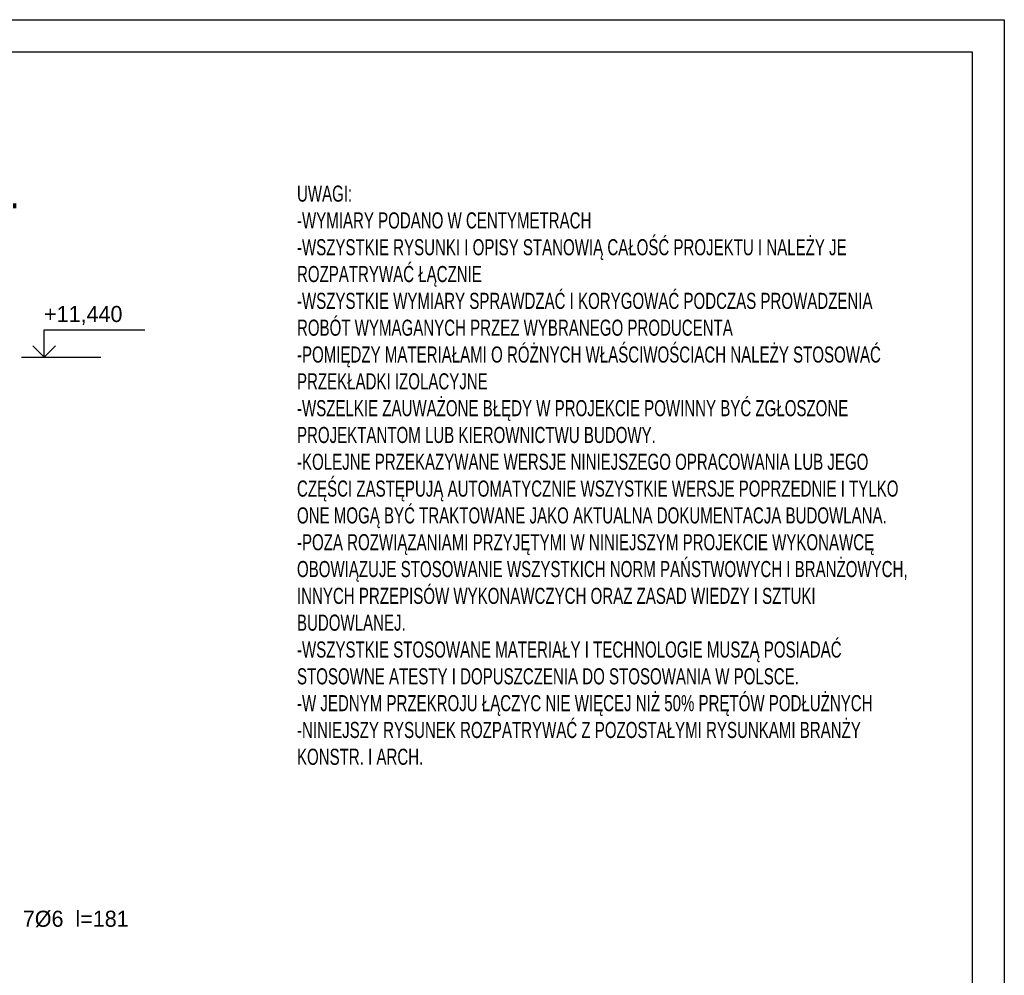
# Model space of a CAD drawing. Header units: millimetres. Extents: x -5773 to -2898, y -9833 to -1081.
# Tile 35 of 53: x -3281 to -2898, y -4499 to -4128. Entities that reach past the tile are written whole.
import ezdxf
from ezdxf.enums import TextEntityAlignment as Align

# ---------------------------------------------------------------- set-up
doc = ezdxf.new("R2010")
doc.units = ezdxf.units.MM
doc.header["$LTSCALE"] = 25
for name, color, linetype in [('BA_ram', 2, 'Continuous'), ('BA_txg', 3, 'Continuous'), ('BA_txs', 2, 'Continuous')]:
    doc.layers.add(name, color=color, linetype=linetype)
doc.styles.add('BIKTG', font='bikromsw.shx', dxfattribs={"width": 0.85})
doc.styles.add('BIKTS', font='bikromsw.shx', dxfattribs={"width": 0.85})
doc.styles.add('SPECBUD_TXT', font='txt')

msp = doc.modelspace()

# ---------------------------------------------------------------- linework, layer by layer
at = {"color": 1, "linetype": 'Continuous', "ltscale": 125}
msp.add_line((-3280.19, -4258.9), (-3249.28, -4258.9), dxfattribs=at)
msp.add_lwpolyline([(-3275.78, -4254.48), (-3271.36, -4258.9), (-3266.94, -4254.48), (-3271.36, -4258.9), (-3271.36, -4248.3), (-3232.19, -4248.3)], dxfattribs=at)
at = {"layer": 'BA_ram', "color": 1}
msp.add_lwpolyline([(-3948.26, -4870.3), (-3948.26, -4127.8), (-2898.26, -4127.8), (-2898.26, -4870.3)], close=True, dxfattribs=at)
at = {"layer": 'BA_ram'}
msp.add_lwpolyline([(-3898.26, -4857.8), (-3898.26, -4140.3), (-2910.76, -4140.3), (-2910.76, -4857.8)], close=True, dxfattribs=at)

# ---------------------------------------------------------------- texts
at = {"color": 2, "ltscale": 125, "style": 'SPECBUD_TXT'}
for s, p in [('+11,440', (-3271.36, -4239)), (' 7Ø6  l=181', (-3281.94, -4473.95))]:
    msp.add_text(s, height=6.25, dxfattribs=at).set_placement(p, align=Align.TOP_LEFT)
at = {"layer": 'BA_txg', "style": 'BIKTG', "width": 0.8}
msp.add_text('Poz.2.2.4-N2 Nadproże 100cm - 6szt.', height=12.5, dxfattribs=at).set_placement((-3504.64, -4201.1))
at = {"layer": 'BA_txs', "insert": (-3173.1, -4192.23), "char_height": 6.25, "width": 244.0351, "attachment_point": 1, "style": 'BIKTS'}
msp.add_mtext('{\\W0.7;UWAGI:\\P-WYMIARY PODANO W CENTYMETRACH\\P-WSZYSTKIE RYSUNKI I OPISY STANOWIĄ CAŁOŚĆ PROJEKTU I NALEŻY JE ROZPATRYWAĆ ŁĄCZNIE\\P-WSZYSTKIE WYMIARY SPRAWDZAĆ I KORYGOWAĆ PODCZAS PROWADZENIA ROBÓT WYMAGANYCH PRZEZ WYBRANEGO PRODUCENTA\\P-POMIĘDZY MATERIAŁAMI O RÓŻNYCH WŁAŚCIWOŚCIACH NALEŻY STOSOWAĆ PRZEKŁADKI IZOLACYJNE\\P-WSZELKIE ZAUWAŻONE BŁĘDY W PROJEKCIE POWINNY BYĆ ZGŁOSZONE PROJEKTANTOM LUB KIEROWNICTWU BUDOWY.\\P-KOLEJNE PRZEKAZYWANE WERSJE NINIEJSZEGO OPRACOWANIA LUB JEGO CZĘŚCI ZASTĘPUJĄ AUTOMATYCZNIE WSZYSTKIE WERSJE POPRZEDNIE I TYLKO ONE MOGĄ BYĆ TRAKTOWANE JAKO AKTUALNA DOKUMENTACJA BUDOWLANA.\\P-POZA ROZWIĄZANIAMI PRZYJĘTYMI W NINIEJSZYM PROJEKCIE WYKONAWCĘ OBOWIĄZUJE STOSOWANIE WSZYSTKICH NORM PAŃSTWOWYCH I BRANŻOWYCH, INNYCH PRZEPISÓW WYKONAWCZYCH ORAZ ZASAD WIEDZY I SZTUKI BUDOWLANEJ.\\P-WSZYSTKIE STOSOWANE MATERIAŁY I TECHNOLOGIE MUSZĄ POSIADAĆ STOSOWNE ATESTY I DOPUSZCZENIA DO STOSOWANIA W POLSCE.\\P\\C2;-W JEDNYM PRZEKROJU ŁĄCZYC NIE WIĘCEJ NIŻ 50% PRĘTÓW PODŁUŻNYCH\\P-NINIEJSZY RYSUNEK ROZPATRYWAĆ Z POZOSTAŁYMI RYSUNKAMI BRANŻY KONSTR. I ARCH.}', dxfattribs=at)

doc.saveas('drawing.dxf')
